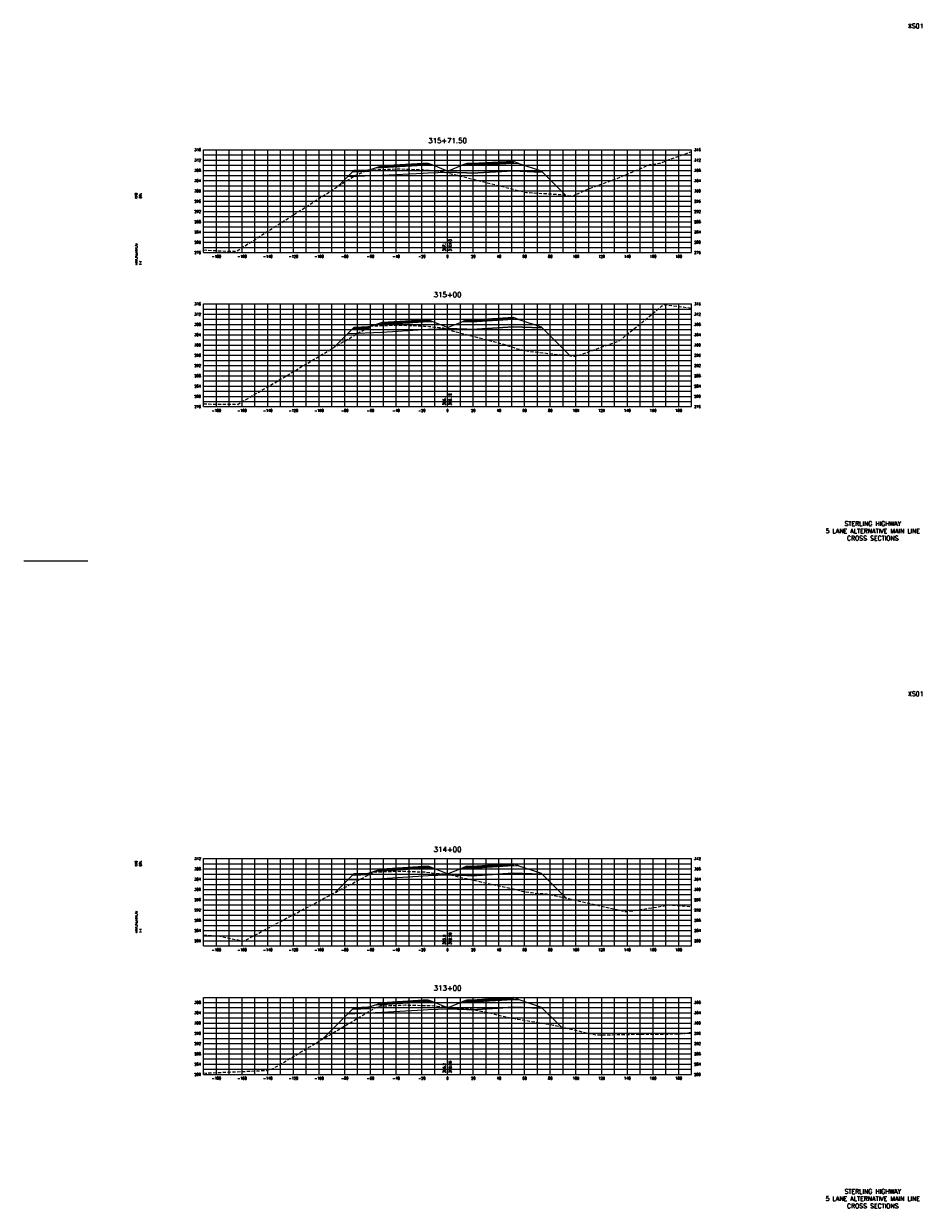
# Model space of a CAD drawing. Extents: x 37 to 10140, y -1968 to 9206.
# Tile 79 of 105: x 5060 to 5760, y 3656 to 4578. Entities that reach past the tile are written whole.
import ezdxf
from ezdxf.enums import TextEntityAlignment as Align

# ---------------------------------------------------------------- set-up
doc = ezdxf.new("R2010")
doc.units = 0
doc.header["$LTSCALE"] = 20
doc.header["$MEASUREMENT"] = 0
doc.linetypes.add('HIDDEN_050%', pattern=[0.1875, 0.125, -0.0625])
doc.layers.get('0').update_dxf_attribs({"color": 101})
for name, color, linetype in [('S-AT-TXT175', 6, 'Continuous'), ('S-AT-TXT80', 1, 'Continuous'), ('XDATUM', 3, 'Continuous'), ('XEG', 1, 'HIDDEN_050%'), ('XFG', 2, 'Continuous'), ('XGRID', 251, 'Continuous'), ('XGRIDT', 2, 'Continuous'), ('XREF-BORDER', 7, 'Continuous')]:
    doc.layers.add(name, color=color, linetype=linetype)
doc.styles.add('L100', font='simplex.shx', dxfattribs={"height": 2})
doc.styles.add('L175', font='ROMANSM.shx', dxfattribs={"height": 3.5})
doc.styles.add('L80', font='ROMANSM.shx', dxfattribs={"height": 1.6})

# ---------------------------------------------------------------- blocks, each defined once
blk = doc.blocks.new('03025_00_att1')
at = {"layer": 'S-AT-TXT175', "style": 'L175'}
for tag, p in [('NUM', (32.402, 20.822)), ('LINE1', (30.64, 1.444)), ('LINE2', (30.64, 1.161)), ('LINE3', (30.64, 0.877))]:
    blk.add_attdef(tag, text='', height=0.175, dxfattribs=at).set_placement(p, align=Align.CENTER)
at = {"layer": 'S-AT-TXT80', "style": 'L80'}
for tag, p in [('DESIGNED', (2.094, 14.201)), ('CHECKED', (2.265, 14.201)), ('DRAFTED', (2.436, 14.201)), ('PCTB', (2.094, 11.605)), ('PSCALE', (2.265, 11.605)), ('PVIEW', (2.436, 11.605))]:
    blk.add_attdef(tag, p, '', height=0.08, rotation=90, dxfattribs=at)

msp = doc.modelspace()

# ---------------------------------------------------------------- linework, layer by layer
msp.add_line((5060, 4160), (5110, 4160))
at = {"layer": 'XDATUM', "flags": 128}
for points in [[(5304.9, 4451.7), (5312.41, 4459.21), (5339, 4460.28), (5371, 4461.93), (5375, 4462.09), (5390, 4462.69), (5405, 4462.09), (5409, 4461.93), (5441, 4463.57), (5463, 4462.69), (5463, 4463.58), (5481.92, 4444.66)], [(5301.44, 4326.03), (5312.41, 4337), (5339, 4338.06), (5371, 4340.11), (5375, 4340.27), (5390, 4340.87), (5405, 4340.27), (5409, 4340.11), (5441, 4342.16), (5463, 4341.28), (5463, 4342.16), (5485.51, 4319.65)], [(5302.56, 3901.67), (5312.41, 3911.52), (5339, 3912.58), (5371, 3914.63), (5375, 3914.79), (5390, 3915.39), (5405, 3914.79), (5409, 3914.63), (5441, 3916.68), (5463, 3915.8), (5463, 3916.68), (5482.45, 3897.24)], [(5292.4, 3787.26), (5312.41, 3807.28), (5339, 3808.34), (5371, 3810.39), (5375, 3810.55), (5390, 3811.15), (5405, 3810.55), (5409, 3810.39), (5441, 3812.44), (5463, 3811.56), (5463, 3812.44), (5478.42, 3797.03)]]:
    msp.add_lwpolyline(points, dxfattribs=at)
at = {"layer": 'XEG', "flags": 128}
for points in [[(5200, 4402.05), (5218.95, 4401.06), (5225.72, 4401.05), (5239.32, 4409.7), (5317.67, 4459.88), (5323.61, 4462.32), (5326.04, 4463.46), (5328.87, 4464.08), (5329.94, 4464.39), (5336.5, 4464.61), (5351.68, 4465.24), (5357.52, 4465.02), (5370.66, 4464.56), (5374.19, 4464.26), (5375.73, 4464.08), (5378.48, 4464.01), (5385.82, 4463.15), (5390, 4462.1), (5423.37, 4453.72), (5451.39, 4446.75), (5452.06, 4446.81), (5477.76, 4445.22), (5487.42, 4443.93), (5496.56, 4448.39), (5521.38, 4457.5), (5547.6, 4468.49), (5555.33, 4469.55), (5562.65, 4472.39), (5580, 4478.65)], [(5200, 4282.19), (5201.55, 4282.08), (5223.47, 4281.91), (5226.6, 4281.79), (5264.35, 4303.89), (5322.28, 4338.46), (5324.01, 4339.27), (5328.48, 4341.73), (5329.23, 4341.94), (5330.49, 4342.83), (5346.33, 4343.42), (5350.89, 4343.58), (5354.96, 4343.43), (5370.34, 4342.9), (5371.46, 4342.77), (5376.05, 4342.49), (5383.66, 4341.61), (5385.68, 4341.56), (5390, 4340.24), (5396.64, 4338.2), (5430.42, 4329.55), (5445.34, 4324.78), (5454.34, 4323.01), (5481.82, 4320.02), (5485.61, 4319.64), (5490, 4319.14), (5494.03, 4320.58), (5523.98, 4331.45), (5556.63, 4358.17), (5557.95, 4359.01), (5559.17, 4359.52), (5580, 4356.72)], [(5200, 3868.44), (5211.5, 3867.81), (5226.66, 3864.66), (5231.45, 3863.86), (5259.54, 3878.87), (5327.25, 3914.75), (5330.74, 3916.43), (5331.33, 3916.7), (5331.59, 3916.88), (5333.16, 3917.66), (5350.31, 3918.22), (5352.87, 3918.32), (5355.25, 3918.23), (5372.31, 3917.63), (5373.01, 3917.55), (5377.78, 3916.9), (5379.12, 3916.72), (5390, 3915.9), (5391.32, 3915.8), (5393.43, 3915.22), (5399.37, 3913.59), (5445.22, 3903.55), (5449.04, 3902.36), (5455.24, 3901.61), (5460.77, 3900.94), (5467.02, 3900.73), (5528, 3886.93), (5529.55, 3886.84), (5530.9, 3886.93), (5563.56, 3892.02), (5580, 3890.68)], [(5200, 3761.11), (5201.72, 3761.01), (5249.1, 3763.11), (5254.11, 3764.53), (5300.29, 3791.95), (5331.04, 3810.38), (5334.46, 3812.16), (5334.81, 3812.35), (5334.98, 3812.42), (5337.77, 3813.3), (5339.49, 3813.36), (5357.28, 3814.04), (5358.61, 3813.98), (5377.12, 3813.6), (5377.51, 3813.54), (5381.81, 3813.12), (5383.72, 3812.96), (5390, 3812.44), (5408.12, 3810.92), (5439.9, 3803.99), (5442.48, 3803.44), (5444.64, 3803), (5472.38, 3798.44), (5500.21, 3791.93), (5505.89, 3790.72), (5535.76, 3791.23), (5568.59, 3791.5), (5574.84, 3791.95), (5580, 3792.93)]]:
    msp.add_lwpolyline(points, dxfattribs=at)
at = {"layer": 'XFG', "flags": 128}
for points in [[(5390, 4463.43), (5378.05, 4468.21), (5375, 4468.09), (5371, 4467.93), (5339, 4466.28), (5334.43, 4466.1), (5329, 4464.28), (5329, 4463.28), (5315.96, 4462.76), (5312.41, 4459.21), (5339, 4460.28), (5371, 4461.93), (5375, 4462.09), (5390, 4462.69), (5390, 4463.43)], [(5375, 4468.43), (5371, 4468.27), (5339, 4466.62), (5339, 4467.62), (5334.43, 4466.1), (5339, 4466.28), (5371, 4467.93), (5375, 4468.09), (5378.05, 4468.21), (5375, 4469.43), (5375, 4468.43)], [(5375, 4469.43), (5371, 4469.27), (5339, 4467.62), (5339, 4467.28), (5371, 4468.93), (5375, 4469.09), (5375, 4469.43)], [(5375, 4469.09), (5371, 4468.93), (5339, 4467.28), (5339, 4466.62), (5371, 4468.27), (5375, 4468.43), (5375, 4469.09)], [(5390, 4463.43), (5401.95, 4468.21), (5405, 4468.09), (5409, 4467.93), (5441, 4469.57), (5445.57, 4469.39), (5463, 4463.58), (5463, 4462.69), (5441, 4463.57), (5409, 4461.93), (5405, 4462.09), (5390, 4462.69)], [(5405, 4469.43), (5401.95, 4468.21), (5405, 4468.09), (5409, 4467.93), (5441, 4469.57), (5445.57, 4469.39), (5441, 4470.91), (5441, 4469.91), (5409, 4468.27), (5405, 4468.43), (5405, 4469.43)], [(5405, 4469.43), (5405, 4469.09), (5409, 4468.93), (5441, 4470.57), (5441, 4470.91), (5409, 4469.27), (5405, 4469.43)], [(5405, 4469.09), (5405, 4468.43), (5409, 4468.27), (5441, 4469.91), (5441, 4470.57), (5409, 4468.93), (5405, 4469.09)], [(5312.41, 4459.21), (5312.41, 4459.21), (5304.9, 4451.7)], [(5329, 4464.28), (5328, 4464.24), (5328, 4463.9), (5318, 4463.5), (5318, 4463.84), (5317, 4463.8), (5315.96, 4462.76), (5329, 4463.28), (5329, 4464.28)], [(5328, 4464.24), (5318, 4463.84), (5318, 4463.5), (5328, 4463.9), (5328, 4464.24)], [(5463, 4463.58), (5463, 4463.58), (5481.92, 4444.66)], [(5390, 4341.61), (5378.05, 4346.39), (5375, 4346.27), (5371, 4346.11), (5339, 4344.06), (5334.43, 4343.88), (5329, 4342.07), (5329, 4341.07), (5315.96, 4340.54), (5312.41, 4337), (5339, 4338.06), (5371, 4340.11), (5375, 4340.27), (5390, 4340.87), (5390, 4341.61)], [(5375, 4346.61), (5371, 4346.45), (5339, 4344.4), (5339, 4345.4), (5334.43, 4343.88), (5339, 4344.06), (5371, 4346.11), (5375, 4346.27), (5378.05, 4346.39), (5375, 4347.61), (5375, 4346.61)], [(5375, 4347.61), (5371, 4347.45), (5339, 4345.4), (5339, 4345.06), (5371, 4347.11), (5375, 4347.27), (5375, 4347.61)], [(5375, 4347.27), (5371, 4347.11), (5339, 4345.06), (5339, 4344.4), (5371, 4346.45), (5375, 4346.61), (5375, 4347.27)], [(5390, 4341.61), (5401.95, 4346.39), (5405, 4346.27), (5409, 4346.11), (5441, 4348.16), (5445.57, 4347.97), (5463, 4342.16), (5463, 4341.28), (5441, 4342.16), (5409, 4340.11), (5405, 4340.27), (5390, 4340.87)], [(5405, 4347.61), (5401.95, 4346.39), (5405, 4346.27), (5409, 4346.11), (5441, 4348.16), (5445.57, 4347.97), (5441, 4349.5), (5441, 4348.5), (5409, 4346.45), (5405, 4346.61), (5405, 4347.61)], [(5405, 4347.61), (5405, 4347.27), (5409, 4347.11), (5441, 4349.16), (5441, 4349.5), (5409, 4347.45), (5405, 4347.61)], [(5405, 4347.27), (5405, 4346.61), (5409, 4346.45), (5441, 4348.5), (5441, 4349.16), (5409, 4347.11), (5405, 4347.27)], [(5312.41, 4337), (5312.41, 4337), (5301.44, 4326.03)], [(5329, 4342.07), (5328, 4342.03), (5328, 4341.69), (5318, 4341.29), (5318, 4341.63), (5317, 4341.59), (5315.96, 4340.54), (5329, 4341.07), (5329, 4342.07)], [(5328, 4342.03), (5318, 4341.63), (5318, 4341.29), (5328, 4341.69), (5328, 4342.03)], [(5463, 4342.16), (5463, 4342.16), (5485.51, 4319.65)], [(5390, 3916.13), (5378.05, 3920.91), (5375, 3920.79), (5371, 3920.63), (5339, 3918.58), (5334.43, 3918.4), (5329, 3916.59), (5329, 3915.59), (5315.96, 3915.06), (5312.41, 3911.52), (5339, 3912.58), (5371, 3914.63), (5375, 3914.79), (5390, 3915.39), (5390, 3916.13)], [(5375, 3921.13), (5371, 3920.97), (5339, 3918.92), (5339, 3919.92), (5334.43, 3918.4), (5339, 3918.58), (5371, 3920.63), (5375, 3920.79), (5378.05, 3920.91), (5375, 3922.13), (5375, 3921.13)], [(5375, 3922.13), (5371, 3921.97), (5339, 3919.92), (5339, 3919.58), (5371, 3921.63), (5375, 3921.79), (5375, 3922.13)], [(5375, 3921.79), (5371, 3921.63), (5339, 3919.58), (5339, 3918.92), (5371, 3920.97), (5375, 3921.13), (5375, 3921.79)], [(5390, 3916.13), (5401.95, 3920.91), (5405, 3920.79), (5409, 3920.63), (5441, 3922.68), (5445.57, 3922.49), (5463, 3916.68), (5463, 3915.8), (5441, 3916.68), (5409, 3914.63), (5405, 3914.79), (5390, 3915.39)], [(5405, 3922.13), (5401.95, 3920.91), (5405, 3920.79), (5409, 3920.63), (5441, 3922.68), (5445.57, 3922.49), (5441, 3924.02), (5441, 3923.02), (5409, 3920.97), (5405, 3921.13), (5405, 3922.13)], [(5405, 3922.13), (5405, 3921.79), (5409, 3921.63), (5441, 3923.68), (5441, 3924.02), (5409, 3921.97), (5405, 3922.13)], [(5405, 3921.79), (5405, 3921.13), (5409, 3920.97), (5441, 3923.02), (5441, 3923.68), (5409, 3921.63), (5405, 3921.79)], [(5312.41, 3911.52), (5312.41, 3911.52), (5302.56, 3901.67)], [(5329, 3916.59), (5328, 3916.55), (5328, 3916.21), (5318, 3915.81), (5318, 3916.15), (5317, 3916.11), (5315.96, 3915.06), (5329, 3915.59), (5329, 3916.59)], [(5328, 3916.55), (5318, 3916.15), (5318, 3915.81), (5328, 3916.21), (5328, 3916.55)], [(5463, 3916.68), (5463, 3916.68), (5482.45, 3897.24)], [(5405, 3817.89), (5401.95, 3816.67), (5405, 3816.55), (5409, 3816.39), (5441, 3818.44), (5445.57, 3818.25), (5441, 3819.78), (5441, 3818.78), (5409, 3816.73), (5405, 3816.89), (5405, 3817.89)], [(5405, 3817.89), (5405, 3817.55), (5409, 3817.39), (5441, 3819.44), (5441, 3819.78), (5409, 3817.73), (5405, 3817.89)], [(5405, 3817.55), (5405, 3816.89), (5409, 3816.73), (5441, 3818.78), (5441, 3819.44), (5409, 3817.39), (5405, 3817.55)], [(5390, 3811.89), (5378.05, 3816.67), (5375, 3816.55), (5371, 3816.39), (5339, 3814.34), (5334.43, 3814.16), (5329, 3812.35), (5329, 3811.35), (5315.96, 3810.82), (5312.41, 3807.28), (5339, 3808.34), (5371, 3810.39), (5375, 3810.55), (5390, 3811.15), (5390, 3811.89)], [(5329, 3812.35), (5328, 3812.31), (5328, 3811.97), (5318, 3811.57), (5318, 3811.91), (5317, 3811.87), (5315.96, 3810.82), (5329, 3811.35), (5329, 3812.35)], [(5328, 3812.31), (5318, 3811.91), (5318, 3811.57), (5328, 3811.97), (5328, 3812.31)], [(5375, 3816.89), (5371, 3816.73), (5339, 3814.68), (5339, 3815.68), (5334.43, 3814.16), (5339, 3814.34), (5371, 3816.39), (5375, 3816.55), (5378.05, 3816.67), (5375, 3817.89), (5375, 3816.89)], [(5375, 3817.89), (5371, 3817.73), (5339, 3815.68), (5339, 3815.34), (5371, 3817.39), (5375, 3817.55), (5375, 3817.89)], [(5375, 3817.55), (5371, 3817.39), (5339, 3815.34), (5339, 3814.68), (5371, 3816.73), (5375, 3816.89), (5375, 3817.55)], [(5390, 3811.89), (5401.95, 3816.67), (5405, 3816.55), (5409, 3816.39), (5441, 3818.44), (5445.57, 3818.25), (5463, 3812.44), (5463, 3811.56), (5441, 3812.44), (5409, 3810.39), (5405, 3810.55), (5390, 3811.15)], [(5463, 3812.44), (5463, 3812.44), (5478.42, 3797.03)], [(5312.41, 3807.28), (5312.41, 3807.28), (5292.4, 3787.26)]]:
    msp.add_lwpolyline(points, dxfattribs=at)
at = {"layer": 'XGRID'}
for p, q in [((5200, 4400), (5200, 4480)), ((5200, 4480), (5580, 4480)), ((5200, 4476), (5580, 4476)), ((5210, 4400), (5210, 4480)), ((5220, 4400), (5220, 4480)), ((5230, 4400), (5230, 4480)), ((5240, 4400), (5240, 4480)), ((5250, 4400), (5250, 4480)), ((5260, 4400), (5260, 4480)), ((5270, 4400), (5270, 4480)), ((5280, 4400), (5280, 4480)), ((5290, 4400), (5290, 4480)), ((5300, 4400), (5300, 4480)), ((5310, 4400), (5310, 4480)), ((5320, 4400), (5320, 4480)), ((5330, 4400), (5330, 4480)), ((5340, 4400), (5340, 4480)), ((5350, 4400), (5350, 4480)), ((5360, 4400), (5360, 4480)), ((5370, 4400), (5370, 4480)), ((5380, 4400), (5380, 4480)), ((5390, 4400), (5390, 4480)), ((5400, 4400), (5400, 4480)), ((5410, 4400), (5410, 4480)), ((5420, 4400), (5420, 4480)), ((5430, 4400), (5430, 4480)), ((5440, 4400), (5440, 4480)), ((5450, 4400), (5450, 4480)), ((5460, 4400), (5460, 4480)), ((5470, 4400), (5470, 4480)), ((5480, 4400), (5480, 4480)), ((5490, 4400), (5490, 4480)), ((5500, 4400), (5500, 4480)), ((5510, 4400), (5510, 4480)), ((5520, 4400), (5520, 4480)), ((5530, 4400), (5530, 4480)), ((5540, 4400), (5540, 4480)), ((5550, 4400), (5550, 4480)), ((5560, 4400), (5560, 4480)), ((5570, 4400), (5570, 4480)), ((5580, 4400), (5580, 4480)), ((5200, 4472), (5580, 4472)), ((5200, 4468), (5580, 4468)), ((5200, 4464), (5580, 4464)), ((5200, 4460), (5580, 4460)), ((5200, 4456), (5580, 4456)), ((5200, 4452), (5580, 4452)), ((5200, 4448), (5580, 4448)), ((5200, 4444), (5580, 4444)), ((5200, 4440), (5580, 4440)), ((5200, 4436), (5580, 4436)), ((5200, 4432), (5580, 4432)), ((5200, 4428), (5580, 4428)), ((5200, 4424), (5580, 4424)), ((5200, 4420), (5580, 4420)), ((5200, 4416), (5580, 4416)), ((5200, 4412), (5580, 4412)), ((5200, 4408), (5580, 4408)), ((5200, 4404), (5580, 4404)), ((5200, 4400), (5580, 4400)), ((5200, 4280), (5200, 4360)), ((5200, 4360), (5580, 4360)), ((5200, 4356), (5580, 4356)), ((5210, 4280), (5210, 4360)), ((5220, 4280), (5220, 4360)), ((5230, 4280), (5230, 4360)), ((5240, 4280), (5240, 4360)), ((5250, 4280), (5250, 4360)), ((5260, 4280), (5260, 4360)), ((5270, 4280), (5270, 4360)), ((5280, 4280), (5280, 4360)), ((5290, 4280), (5290, 4360)), ((5300, 4280), (5300, 4360)), ((5310, 4280), (5310, 4360)), ((5320, 4280), (5320, 4360)), ((5330, 4280), (5330, 4360)), ((5340, 4280), (5340, 4360)), ((5350, 4280), (5350, 4360)), ((5360, 4280), (5360, 4360)), ((5370, 4280), (5370, 4360)), ((5380, 4280), (5380, 4360)), ((5390, 4280), (5390, 4360)), ((5400, 4280), (5400, 4360)), ((5410, 4280), (5410, 4360)), ((5420, 4280), (5420, 4360)), ((5430, 4280), (5430, 4360)), ((5440, 4280), (5440, 4360)), ((5450, 4280), (5450, 4360)), ((5460, 4280), (5460, 4360)), ((5470, 4280), (5470, 4360)), ((5480, 4280), (5480, 4360)), ((5490, 4280), (5490, 4360)), ((5500, 4280), (5500, 4360)), ((5510, 4280), (5510, 4360)), ((5520, 4280), (5520, 4360)), ((5530, 4280), (5530, 4360)), ((5540, 4280), (5540, 4360)), ((5550, 4280), (5550, 4360)), ((5560, 4280), (5560, 4360)), ((5570, 4280), (5570, 4360)), ((5580, 4280), (5580, 4360)), ((5200, 4352), (5580, 4352)), ((5200, 4348), (5580, 4348)), ((5200, 4344), (5580, 4344)), ((5200, 4340), (5580, 4340)), ((5200, 4336), (5580, 4336)), ((5200, 4332), (5580, 4332)), ((5200, 4328), (5580, 4328)), ((5200, 4324), (5580, 4324)), ((5200, 4320), (5580, 4320)), ((5200, 4316), (5580, 4316)), ((5200, 4312), (5580, 4312)), ((5200, 4308), (5580, 4308)), ((5200, 4304), (5580, 4304)), ((5200, 4300), (5580, 4300)), ((5200, 4296), (5580, 4296)), ((5200, 4292), (5580, 4292)), ((5200, 4288), (5580, 4288)), ((5200, 4284), (5580, 4284)), ((5200, 4280), (5580, 4280)), ((5200, 3860), (5200, 3928)), ((5200, 3928), (5580, 3928)), ((5200, 3924), (5580, 3924)), ((5210, 3860), (5210, 3928)), ((5220, 3860), (5220, 3928)), ((5230, 3860), (5230, 3928)), ((5240, 3860), (5240, 3928)), ((5250, 3860), (5250, 3928)), ((5260, 3860), (5260, 3928)), ((5270, 3860), (5270, 3928)), ((5280, 3860), (5280, 3928)), ((5290, 3860), (5290, 3928)), ((5300, 3860), (5300, 3928)), ((5310, 3860), (5310, 3928)), ((5320, 3860), (5320, 3928)), ((5330, 3860), (5330, 3928)), ((5340, 3860), (5340, 3928)), ((5350, 3860), (5350, 3928)), ((5360, 3860), (5360, 3928)), ((5370, 3860), (5370, 3928)), ((5380, 3860), (5380, 3928)), ((5390, 3860), (5390, 3928)), ((5400, 3860), (5400, 3928)), ((5410, 3860), (5410, 3928)), ((5420, 3860), (5420, 3928)), ((5430, 3860), (5430, 3928)), ((5440, 3860), (5440, 3928)), ((5450, 3860), (5450, 3928)), ((5460, 3860), (5460, 3928)), ((5470, 3860), (5470, 3928)), ((5480, 3860), (5480, 3928)), ((5490, 3860), (5490, 3928)), ((5500, 3860), (5500, 3928)), ((5510, 3860), (5510, 3928)), ((5520, 3860), (5520, 3928)), ((5530, 3860), (5530, 3928)), ((5540, 3860), (5540, 3928)), ((5550, 3860), (5550, 3928)), ((5560, 3860), (5560, 3928)), ((5570, 3860), (5570, 3928)), ((5580, 3860), (5580, 3928)), ((5200, 3920), (5580, 3920)), ((5200, 3916), (5580, 3916)), ((5200, 3912), (5580, 3912)), ((5200, 3908), (5580, 3908)), ((5200, 3904), (5580, 3904)), ((5200, 3900), (5580, 3900)), ((5200, 3896), (5580, 3896)), ((5200, 3892), (5580, 3892)), ((5200, 3888), (5580, 3888)), ((5200, 3884), (5580, 3884)), ((5200, 3880), (5580, 3880)), ((5200, 3876), (5580, 3876)), ((5200, 3872), (5580, 3872)), ((5200, 3868), (5580, 3868)), ((5200, 3864), (5580, 3864)), ((5200, 3860), (5580, 3860)), ((5200, 3760), (5200, 3820)), ((5200, 3820), (5580, 3820)), ((5210, 3760), (5210, 3820)), ((5220, 3760), (5220, 3820)), ((5230, 3760), (5230, 3820)), ((5240, 3760), (5240, 3820)), ((5250, 3760), (5250, 3820)), ((5260, 3760), (5260, 3820)), ((5270, 3760), (5270, 3820)), ((5280, 3760), (5280, 3820)), ((5290, 3760), (5290, 3820)), ((5300, 3760), (5300, 3820)), ((5310, 3760), (5310, 3820)), ((5320, 3760), (5320, 3820)), ((5330, 3760), (5330, 3820)), ((5340, 3760), (5340, 3820)), ((5350, 3760), (5350, 3820)), ((5360, 3760), (5360, 3820)), ((5370, 3760), (5370, 3820)), ((5380, 3760), (5380, 3820)), ((5390, 3760), (5390, 3820)), ((5400, 3760), (5400, 3820)), ((5410, 3760), (5410, 3820)), ((5420, 3760), (5420, 3820)), ((5430, 3760), (5430, 3820)), ((5440, 3760), (5440, 3820)), ((5450, 3760), (5450, 3820)), ((5460, 3760), (5460, 3820)), ((5470, 3760), (5470, 3820)), ((5480, 3760), (5480, 3820)), ((5490, 3760), (5490, 3820)), ((5500, 3760), (5500, 3820)), ((5510, 3760), (5510, 3820)), ((5520, 3760), (5520, 3820)), ((5530, 3760), (5530, 3820)), ((5540, 3760), (5540, 3820)), ((5550, 3760), (5550, 3820)), ((5560, 3760), (5560, 3820)), ((5570, 3760), (5570, 3820)), ((5580, 3760), (5580, 3820)), ((5200, 3816), (5580, 3816)), ((5200, 3812), (5580, 3812)), ((5200, 3808), (5580, 3808)), ((5200, 3804), (5580, 3804)), ((5200, 3800), (5580, 3800)), ((5200, 3796), (5580, 3796)), ((5200, 3792), (5580, 3792)), ((5200, 3788), (5580, 3788)), ((5200, 3784), (5580, 3784)), ((5200, 3780), (5580, 3780)), ((5200, 3776), (5580, 3776)), ((5200, 3772), (5580, 3772)), ((5200, 3768), (5580, 3768)), ((5200, 3764), (5580, 3764)), ((5200, 3760), (5580, 3760))]:
    msp.add_line(p, q, dxfattribs=at)

# ---------------------------------------------------------------- block references
at = {"layer": 'XREF-BORDER'}
ref = msp.add_blockref('03025_00_att1', (5106.45, 4158.23), dxfattribs=dict(at, xscale=20, yscale=20, zscale=20))
ref.add_attrib('LINE1', 'STERLING HIGHWAY', dxfattribs={"layer": 'S-AT-TXT175', "height": 3.5, "style": 'L175'}).set_placement((5721.07, 4187.1), align=Align.CENTER)
ref.add_attrib('LINE2', '5 LANE ALTERNATIVE MAIN LINE', dxfattribs={"layer": 'S-AT-TXT175', "height": 3.5, "style": 'L175'}).set_placement((5721.07, 4181.44), align=Align.CENTER)
ref.add_attrib('LINE3', 'CROSS SECTIONS', dxfattribs={"layer": 'S-AT-TXT175', "height": 3.5, "style": 'L175'}).set_placement((5721.07, 4175.77), align=Align.CENTER)
ref.add_attrib('NUM', 'XS01', dxfattribs={"layer": 'S-AT-TXT175', "height": 3.5, "style": 'L175'}).set_placement((5754.49, 4574.66), align=Align.CENTER)
ref.add_attrib('DESIGNED', 'CAB', (5148.33, 4442.25), dxfattribs={"layer": 'S-AT-TXT80', "height": 1.6, "rotation": 90, "style": 'L80'})
ref.add_attrib('CHECKED', 'DRL', (5151.75, 4442.25), dxfattribs={"layer": 'S-AT-TXT80', "height": 1.6, "rotation": 90, "style": 'L80'})
ref.add_attrib('PCTB', 'adot_hs,adot_fs', (5148.33, 4390.32), dxfattribs={"layer": 'S-AT-TXT80', "height": 1.6, "rotation": 90, "style": 'L80'})
ref.add_attrib('PSCALE', '1:1', (5151.75, 4390.32), dxfattribs={"layer": 'S-AT-TXT80', "height": 1.6, "rotation": 90, "style": 'L80'})
ref = msp.add_blockref('03025_00_att1', (5106.45, 3638.23), dxfattribs=dict(at, xscale=20, yscale=20, zscale=20))
ref.add_attrib('LINE1', 'STERLING HIGHWAY', dxfattribs={"layer": 'S-AT-TXT175', "height": 3.5, "style": 'L175'}).set_placement((5721.07, 3667.1), align=Align.CENTER)
ref.add_attrib('LINE2', '5 LANE ALTERNATIVE MAIN LINE', dxfattribs={"layer": 'S-AT-TXT175', "height": 3.5, "style": 'L175'}).set_placement((5721.07, 3661.44), align=Align.CENTER)
ref.add_attrib('LINE3', 'CROSS SECTIONS', dxfattribs={"layer": 'S-AT-TXT175', "height": 3.5, "style": 'L175'}).set_placement((5721.07, 3655.77), align=Align.CENTER)
ref.add_attrib('NUM', 'XS01', dxfattribs={"layer": 'S-AT-TXT175', "height": 3.5, "style": 'L175'}).set_placement((5754.49, 4054.66), align=Align.CENTER)
ref.add_attrib('DESIGNED', 'CAB', (5148.33, 3922.25), dxfattribs={"layer": 'S-AT-TXT80', "height": 1.6, "rotation": 90, "style": 'L80'})
ref.add_attrib('CHECKED', 'DRL', (5151.75, 3922.25), dxfattribs={"layer": 'S-AT-TXT80', "height": 1.6, "rotation": 90, "style": 'L80'})
ref.add_attrib('PCTB', 'adot_hs,adot_fs', (5148.33, 3870.32), dxfattribs={"layer": 'S-AT-TXT80', "height": 1.6, "rotation": 90, "style": 'L80'})
ref.add_attrib('PSCALE', '1:1', (5151.75, 3870.32), dxfattribs={"layer": 'S-AT-TXT80', "height": 1.6, "rotation": 90, "style": 'L80'})

# ---------------------------------------------------------------- texts
at = {"layer": 'XGRIDT', "style": 'L100'}
for s, p in [('315+71.50', (5390, 4484)), ('315+00', (5390, 4364)), ('314+00', (5390, 3932)), ('313+00', (5390, 3824))]:
    msp.add_text(s, height=4, dxfattribs=at).set_placement(p, align=Align.BOTTOM_CENTER)
for s, p in [('316', (5198, 4480)), ('312', (5198, 4472)), ('308', (5198, 4464)), ('304', (5198, 4456)), ('300', (5198, 4448)), ('296', (5198, 4440)), ('292', (5198, 4432)), ('288', (5198, 4424)), ('284', (5198, 4416)), ('280', (5198, 4408)), ('276', (5198, 4400)), ('316', (5198, 4360)), ('312', (5198, 4352)), ('308', (5198, 4344)), ('304', (5198, 4336)), ('300', (5198, 4328)), ('296', (5198, 4320)), ('292', (5198, 4312)), ('288', (5198, 4304)), ('284', (5198, 4296)), ('280', (5198, 4288)), ('276', (5198, 4280)), ('312', (5198, 3928)), ('308', (5198, 3920)), ('304', (5198, 3912)), ('300', (5198, 3904)), ('296', (5198, 3896)), ('292', (5198, 3888)), ('288', (5198, 3880)), ('284', (5198, 3872)), ('280', (5198, 3864)), ('308', (5198, 3816)), ('304', (5198, 3808)), ('300', (5198, 3800)), ('296', (5198, 3792)), ('292', (5198, 3784)), ('288', (5198, 3776)), ('284', (5198, 3768)), ('280', (5198, 3760))]:
    msp.add_text(s, height=2, dxfattribs=at).set_placement(p, align=Align.MIDDLE_RIGHT)
for s, p in [('316', (5582, 4480)), ('312', (5582, 4472)), ('308', (5582, 4464)), ('304', (5582, 4456)), ('300', (5582, 4448)), ('296', (5582, 4440)), ('292', (5582, 4432)), ('288', (5582, 4424)), ('284', (5582, 4416)), ('280', (5582, 4408)), ('276', (5582, 4400)), ('316', (5582, 4360)), ('312', (5582, 4352)), ('308', (5582, 4344)), ('304', (5582, 4336)), ('300', (5582, 4328)), ('296', (5582, 4320)), ('292', (5582, 4312)), ('288', (5582, 4304)), ('284', (5582, 4296)), ('280', (5582, 4288)), ('276', (5582, 4280)), ('312', (5582, 3928)), ('308', (5582, 3920)), ('304', (5582, 3912)), ('300', (5582, 3904)), ('296', (5582, 3896)), ('292', (5582, 3888)), ('288', (5582, 3880)), ('284', (5582, 3872)), ('280', (5582, 3864)), ('308', (5582, 3816)), ('304', (5582, 3808)), ('300', (5582, 3800)), ('296', (5582, 3792)), ('292', (5582, 3784)), ('288', (5582, 3776)), ('284', (5582, 3768)), ('280', (5582, 3760))]:
    msp.add_text(s, height=2, dxfattribs=at).set_placement(p, align=Align.MIDDLE_LEFT)
for s, p in [('307.1', (5389, 4401)), ('306.1', (5389, 4281)), ('305.9', (5389, 3861)), ('306.2', (5389, 3761))]:
    msp.add_text(s, height=2, rotation=90, dxfattribs=at).set_placement(p, align=Align.BOTTOM_LEFT)
for s, p in [('310.63', (5391, 4401)), ('309.72', (5391, 4281)), ('308.98', (5391, 3861)), ('308.86', (5391, 3761))]:
    msp.add_text(s, height=2, rotation=90, dxfattribs=at).set_placement(p, align=Align.TOP_LEFT)
for s, p in [('-180', (5210, 4398)), ('-160', (5230, 4398)), ('-140', (5250, 4398)), ('-120', (5270, 4398)), ('-100', (5290, 4398)), ('-80', (5310, 4398)), ('-60', (5330, 4398)), ('-40', (5350, 4398)), ('-20', (5370, 4398)), ('0', (5390, 4398)), ('20', (5410, 4398)), ('40', (5430, 4398)), ('60', (5450, 4398)), ('80', (5470, 4398)), ('100', (5490, 4398)), ('120', (5510, 4398)), ('140', (5530, 4398)), ('160', (5550, 4398)), ('180', (5570, 4398)), ('-180', (5210, 4278)), ('-160', (5230, 4278)), ('-140', (5250, 4278)), ('-120', (5270, 4278)), ('-100', (5290, 4278)), ('-80', (5310, 4278)), ('-60', (5330, 4278)), ('-40', (5350, 4278)), ('-20', (5370, 4278)), ('0', (5390, 4278)), ('20', (5410, 4278)), ('40', (5430, 4278)), ('60', (5450, 4278)), ('80', (5470, 4278)), ('100', (5490, 4278)), ('120', (5510, 4278)), ('140', (5530, 4278)), ('160', (5550, 4278)), ('180', (5570, 4278)), ('-180', (5210, 3858)), ('-160', (5230, 3858)), ('-140', (5250, 3858)), ('-120', (5270, 3858)), ('-100', (5290, 3858)), ('-80', (5310, 3858)), ('-60', (5330, 3858)), ('-40', (5350, 3858)), ('-20', (5370, 3858)), ('0', (5390, 3858)), ('20', (5410, 3858)), ('40', (5430, 3858)), ('60', (5450, 3858)), ('80', (5470, 3858)), ('100', (5490, 3858)), ('120', (5510, 3858)), ('140', (5530, 3858)), ('160', (5550, 3858)), ('180', (5570, 3858)), ('-180', (5210, 3758)), ('-160', (5230, 3758)), ('-140', (5250, 3758)), ('-120', (5270, 3758)), ('-100', (5290, 3758)), ('-80', (5310, 3758)), ('-60', (5330, 3758)), ('-40', (5350, 3758)), ('-20', (5370, 3758)), ('0', (5390, 3758)), ('20', (5410, 3758)), ('40', (5430, 3758)), ('60', (5450, 3758)), ('80', (5470, 3758)), ('100', (5490, 3758)), ('120', (5510, 3758)), ('140', (5530, 3758)), ('160', (5550, 3758)), ('180', (5570, 3758))]:
    msp.add_text(s, height=2, dxfattribs=at).set_placement(p, align=Align.TOP_CENTER)

doc.saveas('drawing.dxf')
